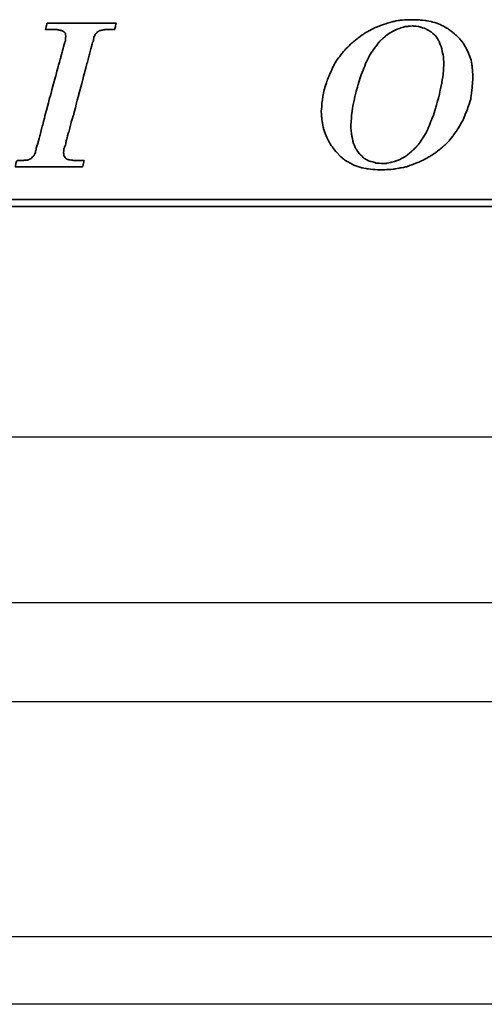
# Model space of a CAD drawing. Header units: millimetres. Extents: x 299 to 553, y -49 to 41.
# Tile 33 of 51: x 486.65 to 491.57, y -33.86 to -23.44. Entities that reach past the tile are written whole.
import ezdxf

# ---------------------------------------------------------------- set-up
doc = ezdxf.new("R2010")
doc.units = ezdxf.units.MM
doc.header["$LTSCALE"] = 0.1
for name, color, linetype in [('DIM', 4, 'CONTINUOUS'), ('layer 1', 7, 'CONTINUOUS'), ('OUT', 3, 'CONTINUOUS')]:
    doc.layers.add(name, color=color, linetype=linetype)

# ---------------------------------------------------------------- blocks, each defined once
blk = doc.blocks.new('TBI MOTION logo(完整正式版)')
at = {"layer": 'layer 1', "color": 22, "lineweight": 35}
for points, knots in [([(-11.34375, -6.98375), (-11.34375, -6.98375), (-10.91375, -7.43875), (-10.91375, -7.43875), (-10.91375, -7.43875), (-10.91375, -7.43875), (-10.38625, -7.87125), (-10.38625, -7.87125), (-10.38625, -7.87125), (-10.38625, -7.87125), (-9.81125, -8.20375), (-9.81125, -8.20375), (-9.81125, -8.20375), (-9.81125, -8.20375), (-9.21125, -8.51875), (-9.21125, -8.51875), (-9.21125, -8.51875), (-9.21125, -8.51875), (-8.51625, -8.75875), (-8.51625, -8.75875), (-8.51625, -8.75875), (-8.51625, -8.75875), (-7.77125, -8.90375), (-7.77125, -8.90375), (-7.77125, -8.90375), (-7.77125, -8.90375), (-6.97875, -8.99875), (-6.97875, -8.99875), (-6.97875, -8.99875), (-6.97875, -8.99875), (-6.14125, -9.02375), (-6.14125, -9.02375), (-6.14125, -9.02375), (-6.14125, -9.02375), (-5.37125, -8.99875), (-5.37125, -8.99875), (-5.37125, -8.99875), (-5.37125, -8.99875), (-4.65375, -8.94875), (-4.65375, -8.94875), (-4.65375, -8.94875), (-4.65375, -8.94875), (-3.93375, -8.80625), (-3.93375, -8.80625), (-3.93375, -8.80625), (-3.93375, -8.80625), (-3.21375, -8.66375), (-3.21375, -8.66375), (-3.21375, -8.66375), (-3.21375, -8.66375), (-2.49375, -8.39875), (-2.49375, -8.39875), (-2.49375, -8.39875), (-2.49375, -8.39875), (-1.79875, -8.13375), (-1.79875, -8.13375), (-1.79875, -8.13375), (-1.79875, -8.13375), (-1.17375, -7.84375), (-1.17375, -7.84375), (-1.17375, -7.84375), (-1.17375, -7.84375), (-0.52375, -7.46375), (-0.52375, -7.46375), (-0.52375, -7.46375), (-0.52375, -7.46375), (0.10124, -7.07875), (0.10124, -7.07875), (0.10124, -7.07875), (0.10124, -7.07875), (0.67625, -6.62375), (0.67625, -6.62375), (0.67625, -6.62375), (0.67625, -6.62375), (1.24874, -6.14375), (1.24874, -6.14375), (1.24874, -6.14375), (1.24874, -6.14375), (1.72874, -5.64125), (1.72874, -5.64125), (1.72874, -5.64125), (1.72874, -5.64125), (2.18624, -5.06375), (2.18624, -5.06375), (2.18624, -5.06375), (2.18624, -5.06375), (2.61625, -4.48874), (2.61625, -4.48874), (2.61625, -4.48874), (2.61625, -4.48874), (3.00125, -3.83874), (3.00125, -3.83874), (3.00125, -3.83874), (3.00125, -3.83874), (3.36124, -3.21374), (3.36124, -3.21374), (3.36124, -3.21374), (3.36124, -3.21374), (3.84374, -1.99125), (3.84374, -1.99125), (3.84374, -1.99125), (3.84374, -1.99125), (4.22625, -0.81875), (4.22625, -0.81875), (4.22625, -0.81875), (4.22625, -0.81875), (4.39125, 0.45624), (4.39125, 0.45624), (4.39125, 0.45624), (4.39125, 0.45624), (4.48874, 1.70124), (4.48874, 1.70124), (4.48874, 1.70124), (4.48874, 1.70124), (4.43874, 2.44625), (4.43874, 2.44625), (4.43874, 2.44625), (4.43874, 2.44625), (4.36874, 3.14125), (4.36874, 3.14125), (4.36874, 3.14125), (4.36874, 3.14125), (4.25125, 3.81125), (4.25125, 3.81125), (4.25125, 3.81125), (4.25125, 3.81125), (4.03124, 4.41125), (4.03124, 4.41125), (4.03124, 4.41125), (4.03124, 4.41125), (3.74374, 5.01125), (3.74374, 5.01125), (3.74374, 5.01125), (3.74374, 5.01125), (3.43124, 5.58875), (3.43124, 5.58875), (3.43124, 5.58875), (3.43124, 5.58875), (3.02625, 6.09125), (3.02625, 6.09125), (3.02625, 6.09125), (3.02625, 6.09125), (2.59374, 6.54875), (2.59374, 6.54875), (2.59374, 6.54875), (2.59374, 6.54875), (2.09124, 6.98125), (2.09124, 6.98125), (2.09124, 6.98125), (2.09124, 6.98125), (1.56124, 7.36625), (1.56124, 7.36625), (1.56124, 7.36625), (1.56124, 7.36625), (0.98624, 7.67625), (0.98624, 7.67625), (0.98624, 7.67625), (0.98624, 7.67625), (0.38624, 7.96375), (0.38624, 7.96375), (0.38624, 7.96375), (0.38624, 7.96375), (-0.25875, 8.15625), (-0.25875, 8.15625), (-0.25875, 8.15625), (-0.25875, 8.15625), (-0.98125, 8.30125), (-0.98125, 8.30125), (-0.98125, 8.30125), (-0.98125, 8.30125), (-1.70124, 8.37125), (-1.70124, 8.37125), (-1.70124, 8.37125), (-1.70124, 8.37125), (-2.49375, 8.39624), (-2.49375, 8.39624), (-2.49375, 8.39624), (-2.49375, 8.39624), (-3.28625, 8.37125), (-3.28625, 8.37125), (-3.28625, 8.37125), (-3.28625, 8.37125), (-4.05125, 8.32125), (-4.05125, 8.32125), (-4.05125, 8.32125), (-4.05125, 8.32125), (-4.77375, 8.18125), (-4.77375, 8.18125), (-4.77375, 8.18125), (-4.77375, 8.18125), (-5.51625, 7.96375), (-5.51625, 7.96375), (-5.51625, 7.96375), (-5.51625, 7.96375), (-6.21125, 7.72625), (-6.21125, 7.72625), (-6.21125, 7.72625), (-6.21125, 7.72625), (-6.92875, 7.43625), (-6.92875, 7.43625), (-6.92875, 7.43625), (-6.92875, 7.43625), (-7.57875, 7.10125), (-7.57875, 7.10125), (-7.57875, 7.10125), (-7.57875, 7.10125), (-8.24875, 6.69125), (-8.24875, 6.69125), (-8.24875, 6.69125), (-8.24875, 6.69125), (-8.84875, 6.26125), (-8.84875, 6.26125), (-8.84875, 6.26125), (-8.84875, 6.26125), (-9.42625, 5.78125), (-9.42625, 5.78125), (-9.42625, 5.78125), (-9.42625, 5.78125), (-9.95375, 5.30125), (-9.95375, 5.30125), (-9.95375, 5.30125), (-9.95375, 5.30125), (-10.43375, 4.79624), (-10.43375, 4.79624), (-10.43375, 4.79624), (-10.43375, 4.79624), (-10.88875, 4.22125), (-10.88875, 4.22125), (-10.88875, 4.22125), (-10.88875, 4.22125), (-11.29875, 3.69375), (-11.29875, 3.69375), (-11.29875, 3.69375), (-11.29875, 3.69375), (-11.63375, 3.09125), (-11.63375, 3.09125), (-11.63375, 3.09125), (-11.63375, 3.09125), (-11.91875, 2.49625), (-11.91875, 2.49625), (-11.91875, 2.49625), (-11.91875, 2.49625), (-12.44875, 1.24625), (-12.44875, 1.24625), (-12.44875, 1.24625), (-12.44875, 1.24625), (-12.80875, 0.06874), (-12.80875, 0.06874), (-12.80875, 0.06874), (-12.80875, 0.06874), (-12.99875, -1.07875), (-12.99875, -1.07875), (-12.99875, -1.07875), (-12.99875, -1.07875), (-13.09375, -2.18375), (-13.09375, -2.18375), (-13.09375, -2.18375), (-13.09375, -2.18375), (-13.04875, -2.85375), (-13.04875, -2.85375), (-13.04875, -2.85375), (-13.04875, -2.85375), (-12.97375, -3.50375), (-12.97375, -3.50375), (-12.97375, -3.50375), (-12.97375, -3.50375), (-12.95375, -3.50375), (-12.95375, -3.50375), (-12.95375, -3.50375), (-12.95375, -3.50375), (-12.85375, -4.17375), (-12.85375, -4.17375), (-12.85375, -4.17375), (-12.85375, -4.17375), (-12.63875, -4.77624), (-12.63875, -4.77624), (-12.63875, -4.77624), (-12.63875, -4.77624), (-12.39875, -5.35125), (-12.39875, -5.35125), (-12.39875, -5.35125), (-12.39875, -5.35125), (-12.11375, -5.92875), (-12.11375, -5.92875), (-12.11375, -5.92875), (-12.11375, -5.92875), (-11.75375, -6.45375), (-11.75375, -6.45375), (-11.75375, -6.45375), (-11.75375, -6.45375), (-11.34375, -6.98375), (-11.34375, -6.98375)], [0, 0, 0, 0, 0.01369863, 0.01369863, 0.01369863, 0.01369864, 0.02739726, 0.02739726, 0.02739726, 0.02739727, 0.04109589, 0.04109589, 0.04109589, 0.0410959, 0.054794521, 0.054794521, 0.054794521, 0.054794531, 0.068493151, 0.068493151, 0.068493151, 0.068493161, 0.082191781, 0.082191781, 0.082191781, 0.082191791, 0.095890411, 0.095890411, 0.095890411, 0.095890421, 0.109589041, 0.109589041, 0.109589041, 0.109589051, 0.123287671, 0.123287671, 0.123287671, 0.123287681, 0.136986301, 0.136986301, 0.136986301, 0.136986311, 0.150684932, 0.150684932, 0.150684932, 0.150684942, 0.164383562, 0.164383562, 0.164383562, 0.164383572, 0.178082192, 0.178082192, 0.178082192, 0.178082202, 0.191780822, 0.191780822, 0.191780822, 0.191780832, 0.205479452, 0.205479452, 0.205479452, 0.205479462, 0.219178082, 0.219178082, 0.219178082, 0.219178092, 0.232876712, 0.232876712, 0.232876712, 0.232876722, 0.246575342, 0.246575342, 0.246575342, 0.246575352, 0.260273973, 0.260273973, 0.260273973, 0.260273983, 0.273972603, 0.273972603, 0.273972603, 0.273972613, 0.287671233, 0.287671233, 0.287671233, 0.287671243, 0.301369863, 0.301369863, 0.301369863, 0.301369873, 0.315068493, 0.315068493, 0.315068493, 0.315068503, 0.328767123, 0.328767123, 0.328767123, 0.328767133, 0.342465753, 0.342465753, 0.342465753, 0.342465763, 0.356164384, 0.356164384, 0.356164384, 0.356164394, 0.369863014, 0.369863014, 0.369863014, 0.369863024, 0.383561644, 0.383561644, 0.383561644, 0.383561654, 0.397260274, 0.397260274, 0.397260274, 0.397260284, 0.410958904, 0.410958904, 0.410958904, 0.410958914, 0.424657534, 0.424657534, 0.424657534, 0.424657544, 0.438356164, 0.438356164, 0.438356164, 0.438356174, 0.452054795, 0.452054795, 0.452054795, 0.452054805, 0.465753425, 0.465753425, 0.465753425, 0.465753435, 0.479452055, 0.479452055, 0.479452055, 0.479452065, 0.493150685, 0.493150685, 0.493150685, 0.493150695, 0.506849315, 0.506849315, 0.506849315, 0.506849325, 0.520547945, 0.520547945, 0.520547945, 0.520547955, 0.534246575, 0.534246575, 0.534246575, 0.534246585, 0.547945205, 0.547945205, 0.547945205, 0.547945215, 0.561643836, 0.561643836, 0.561643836, 0.561643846, 0.575342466, 0.575342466, 0.575342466, 0.575342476, 0.589041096, 0.589041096, 0.589041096, 0.589041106, 0.602739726, 0.602739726, 0.602739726, 0.602739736, 0.616438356, 0.616438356, 0.616438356, 0.616438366, 0.630136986, 0.630136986, 0.630136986, 0.630136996, 0.643835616, 0.643835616, 0.643835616, 0.643835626, 0.657534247, 0.657534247, 0.657534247, 0.657534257, 0.671232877, 0.671232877, 0.671232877, 0.671232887, 0.684931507, 0.684931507, 0.684931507, 0.684931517, 0.698630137, 0.698630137, 0.698630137, 0.698630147, 0.712328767, 0.712328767, 0.712328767, 0.712328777, 0.726027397, 0.726027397, 0.726027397, 0.726027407, 0.739726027, 0.739726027, 0.739726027, 0.739726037, 0.753424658, 0.753424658, 0.753424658, 0.753424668, 0.767123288, 0.767123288, 0.767123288, 0.767123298, 0.780821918, 0.780821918, 0.780821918, 0.780821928, 0.794520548, 0.794520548, 0.794520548, 0.794520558, 0.808219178, 0.808219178, 0.808219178, 0.808219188, 0.821917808, 0.821917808, 0.821917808, 0.821917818, 0.835616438, 0.835616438, 0.835616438, 0.835616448, 0.849315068, 0.849315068, 0.849315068, 0.849315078, 0.863013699, 0.863013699, 0.863013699, 0.863013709, 0.876712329, 0.876712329, 0.876712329, 0.876712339, 0.890410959, 0.890410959, 0.890410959, 0.890410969, 0.904109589, 0.904109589, 0.904109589, 0.904109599, 0.917808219, 0.917808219, 0.917808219, 0.917808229, 0.931506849, 0.931506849, 0.931506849, 0.931506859, 0.945205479, 0.945205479, 0.945205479, 0.945205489, 0.95890411, 0.95890411, 0.95890411, 0.95890412, 0.97260274, 0.97260274, 0.97260274, 0.97260275, 0.98630137, 0.98630137, 0.98630137, 0.98630138, 1, 1, 1, 1]), ([(-40.59125, -7.94375), (-40.59125, -7.94375), (-40.97375, -7.94375), (-40.97375, -7.94375), (-40.97375, -7.94375), (-40.97375, -7.94375), (-41.38125, -7.94375), (-41.38125, -7.94375), (-41.38125, -7.94375), (-41.38125, -7.94375), (-41.54875, -7.94375), (-41.54875, -7.94375), (-41.54875, -7.94375), (-41.54875, -7.94375), (-41.59875, -7.94375), (-41.59875, -7.94375), (-41.59875, -7.94375), (-41.59875, -7.94375), (-41.88375, -7.94375), (-41.88375, -7.94375), (-41.88375, -7.94375), (-41.88375, -7.94375), (-41.90875, -7.91875), (-41.90875, -7.91875), (-41.90875, -7.91875), (-41.90875, -7.91875), (-42.19875, -7.87125), (-42.19875, -7.87125), (-42.19875, -7.87125), (-42.19875, -7.87125), (-42.43875, -7.82375), (-42.43875, -7.82375), (-42.43875, -7.82375), (-42.43875, -7.82375), (-42.45875, -7.82375), (-42.45875, -7.82375), (-42.45875, -7.82375), (-42.45875, -7.82375), (-42.48625, -7.82375), (-42.48625, -7.82375), (-42.48625, -7.82375), (-42.48625, -7.82375), (-42.67625, -7.72375), (-42.67625, -7.72375), (-42.67625, -7.72375), (-42.67625, -7.72375), (-42.70125, -7.70375), (-42.70125, -7.70375), (-42.70125, -7.70375), (-42.70125, -7.70375), (-42.72375, -7.67875), (-42.72375, -7.67875), (-42.72375, -7.67875), (-42.72375, -7.67875), (-42.86875, -7.48875), (-42.86875, -7.48875), (-42.86875, -7.48875), (-42.86875, -7.48875), (-42.89375, -7.43875), (-42.89375, -7.43875), (-42.89375, -7.43875), (-42.89375, -7.43875), (-42.91875, -7.38875), (-42.91875, -7.38875), (-42.91875, -7.38875), (-42.91875, -7.38875), (-42.93875, -7.12875), (-42.93875, -7.12875), (-42.93875, -7.12875), (-42.93875, -7.12875), (-42.96375, -7.10375), (-42.96375, -7.10375), (-42.96375, -7.10375), (-42.96375, -7.10375), (-42.96375, -7.05375), (-42.96375, -7.05375), (-42.96375, -7.05375), (-42.96375, -7.05375), (-42.96375, -7.00875), (-42.96375, -7.00875), (-42.96375, -7.00875), (-42.96375, -7.00875), (-42.91875, -6.69625), (-42.91875, -6.69625), (-42.91875, -6.69625), (-42.91875, -6.69625), (-42.91875, -6.62375), (-42.91875, -6.62375), (-42.91875, -6.62375), (-42.91875, -6.62375), (-42.91875, -6.59625), (-42.91875, -6.59625), (-42.91875, -6.59625), (-42.91875, -6.59625), (-42.91875, -6.57375), (-42.91875, -6.57375), (-42.91875, -6.57375), (-42.91875, -6.57375), (-42.91875, -6.52875), (-42.91875, -6.52875), (-42.91875, -6.52875), (-42.91875, -6.52875), (-42.89375, -6.50375), (-42.89375, -6.50375), (-42.89375, -6.50375), (-42.89375, -6.50375), (-42.84375, -6.38375), (-42.84375, -6.38375), (-42.84375, -6.38375), (-42.84375, -6.38375), (-42.84375, -6.35875), (-42.84375, -6.35875), (-42.84375, -6.35875), (-42.84375, -6.35875), (-42.74625, -6.14375), (-42.74625, -6.14375), (-42.74625, -6.14375), (-42.74625, -6.14375), (-42.70125, -5.85375), (-42.70125, -5.85375), (-42.70125, -5.85375), (-42.70125, -5.85375), (-42.60375, -5.47125), (-42.60375, -5.47125), (-42.60375, -5.47125), (-42.60375, -5.47125), (-42.60375, -5.44875), (-42.60375, -5.44875), (-42.60375, -5.44875), (-42.60375, -5.44875), (-42.38875, -4.67875), (-42.38875, -4.67875), (-42.38875, -4.67875), (-42.38875, -4.67875), (-42.36375, -4.65375), (-42.36375, -4.65375), (-42.36375, -4.65375), (-42.36375, -4.65375), (-42.12375, -3.69625), (-42.12375, -3.69625), (-42.12375, -3.69625), (-42.12375, -3.69625), (-42.12375, -3.67374), (-42.12375, -3.67374), (-42.12375, -3.67374), (-42.12375, -3.67374), (-41.78875, -2.59374), (-41.78875, -2.59374), (-41.78875, -2.59374), (-41.78875, -2.59374), (-41.18875, -0.19375), (-41.18875, -0.19375), (-41.18875, -0.19375), (-41.18875, -0.19375), (-40.54375, 2.20624), (-40.54375, 2.20624), (-40.54375, 2.20624), (-40.54375, 2.20624), (-40.25375, 3.30875), (-40.25375, 3.30875), (-40.25375, 3.30875), (-40.25375, 3.30875), (-39.98875, 4.27125), (-39.98875, 4.27125), (-39.98875, 4.27125), (-39.98875, 4.27125), (-39.77375, 5.13125), (-39.77375, 5.13125), (-39.77375, 5.13125), (-39.77375, 5.13125), (-39.67875, 5.47125), (-39.67875, 5.47125), (-39.67875, 5.47125), (-39.67875, 5.47125), (-39.60375, 5.75625), (-39.60375, 5.75625), (-39.60375, 5.75625), (-39.60375, 5.75625), (-39.60375, 5.78125), (-39.60375, 5.78125), (-39.60375, 5.78125), (-39.60375, 5.78125), (-39.50875, 5.97125), (-39.50875, 5.97125), (-39.50875, 5.97125), (-39.50875, 5.97125), (-39.50875, 6.13875), (-39.50875, 6.13875), (-39.50875, 6.13875), (-39.50875, 6.13875), (-39.48625, 6.16625), (-39.48625, 6.16625), (-39.48625, 6.16625), (-39.48625, 6.16625), (-39.46125, 6.28625), (-39.46125, 6.28625), (-39.46125, 6.28625), (-39.46125, 6.28625), (-39.46125, 6.42625), (-39.46125, 6.42625), (-39.46125, 6.42625), (-39.46125, 6.42625), (-39.41375, 6.42625), (-39.41375, 6.42625), (-39.41375, 6.42625), (-39.41375, 6.42625), (-39.29375, 6.69125), (-39.29375, 6.69125), (-39.29375, 6.69125), (-39.29375, 6.69125), (-39.26875, 6.74125), (-39.26875, 6.74125), (-39.26875, 6.74125), (-39.26875, 6.74125), (-39.24375, 6.76625), (-39.24375, 6.76625), (-39.24375, 6.76625), (-39.24375, 6.76625), (-38.98375, 7.00624), (-38.98375, 7.00624), (-38.98375, 7.00624), (-38.98375, 7.00624), (-38.95625, 7.02624), (-38.95625, 7.02624), (-38.95625, 7.02624), (-38.95625, 7.02624), (-38.78875, 7.12624), (-38.78875, 7.12624), (-38.78875, 7.12624), (-38.78875, 7.12624), (-38.76375, 7.12624), (-38.76375, 7.12624), (-38.76375, 7.12624), (-38.76375, 7.12624), (-38.74375, 7.12624), (-38.74375, 7.12624), (-38.74375, 7.12624), (-38.74375, 7.12624), (-38.52875, 7.17125), (-38.52875, 7.17125), (-38.52875, 7.17125), (-38.52875, 7.17125), (-38.52875, 7.19624), (-38.52875, 7.19624), (-38.52875, 7.19624), (-38.52875, 7.19624), (-38.50375, 7.19624), (-38.50375, 7.19624), (-38.50375, 7.19624), (-38.50375, 7.19624), (-38.26125, 7.21875), (-38.26125, 7.21875), (-38.26125, 7.21875), (-38.26125, 7.21875), (-38.23875, 7.24624), (-38.23875, 7.24624), (-38.23875, 7.24624), (-38.23875, 7.24624), (-38.21625, 7.24624), (-38.21625, 7.24624), (-38.21625, 7.24624), (-38.21625, 7.24624), (-38.18875, 7.24624), (-38.18875, 7.24624), (-38.18875, 7.24624), (-38.18875, 7.24624), (-37.90375, 7.24624), (-37.90375, 7.24624), (-37.90375, 7.24624), (-37.90375, 7.24624), (-37.85375, 7.24624), (-37.85375, 7.24624), (-37.85375, 7.24624), (-37.85375, 7.24624), (-37.75875, 7.24624), (-37.75875, 7.24624), (-37.75875, 7.24624), (-37.75875, 7.24624), (-37.42375, 7.24624), (-37.42375, 7.24624), (-37.42375, 7.24624), (-37.42375, 7.24624), (-37.08875, 7.24624), (-37.08875, 7.24624), (-37.08875, 7.24624), (-37.08875, 7.24624), (-37.06375, 7.24624), (-37.06375, 7.24624), (-37.06375, 7.24624), (-37.06375, 7.24624), (-37.06375, 7.26624), (-37.06375, 7.26624), (-37.06375, 7.26624), (-37.06375, 7.26624), (-37.03875, 7.29125), (-37.03875, 7.29125), (-37.03875, 7.29125), (-37.03875, 7.29125), (-37.03875, 7.31625), (-37.03875, 7.31625), (-37.03875, 7.31625), (-37.03875, 7.31625), (-36.94125, 7.67625), (-36.94125, 7.67625), (-36.94125, 7.67625), (-36.94125, 7.67625), (-36.86875, 7.98625), (-36.86875, 7.98625), (-36.86875, 7.98625), (-36.86875, 7.98625), (-36.98875, 7.98625), (-36.98875, 7.98625), (-36.98875, 7.98625), (-36.98875, 7.98625), (-37.42375, 7.98625), (-37.42375, 7.98625), (-37.42375, 7.98625), (-37.42375, 7.98625), (-37.94875, 7.98625), (-37.94875, 7.98625), (-37.94875, 7.98625), (-37.94875, 7.98625), (-38.57375, 7.98625), (-38.57375, 7.98625), (-38.57375, 7.98625), (-38.57375, 7.98625), (-39.29375, 7.98625), (-39.29375, 7.98625), (-39.29375, 7.98625), (-39.29375, 7.98625), (-40.82875, 7.98625), (-40.82875, 7.98625), (-40.82875, 7.98625), (-40.82875, 7.98625), (-42.36375, 7.98625), (-42.36375, 7.98625), (-42.36375, 7.98625), (-42.36375, 7.98625), (-43.08375, 7.98625), (-43.08375, 7.98625), (-43.08375, 7.98625), (-43.08375, 7.98625), (-43.70875, 7.98625), (-43.70875, 7.98625), (-43.70875, 7.98625), (-43.70875, 7.98625), (-44.23375, 7.98625), (-44.23375, 7.98625), (-44.23375, 7.98625), (-44.23375, 7.98625), (-44.66875, 7.98625), (-44.66875, 7.98625), (-44.66875, 7.98625), (-44.66875, 7.98625), (-44.88375, 7.98625), (-44.88375, 7.98625), (-44.88375, 7.98625), (-44.88375, 7.98625), (-44.90875, 7.94125), (-44.90875, 7.94125), (-44.90875, 7.94125), (-44.90875, 7.94125), (-44.90875, 7.91625), (-44.90875, 7.91625), (-44.90875, 7.91625), (-44.90875, 7.91625), (-45.00375, 7.55625), (-45.00375, 7.55625), (-45.00375, 7.55625), (-45.00375, 7.55625), (-45.05375, 7.24624), (-45.05375, 7.24624), (-45.05375, 7.24624), (-45.05375, 7.24624), (-44.61875, 7.24624), (-44.61875, 7.24624), (-44.61875, 7.24624), (-44.61875, 7.24624), (-44.11375, 7.24624), (-44.11375, 7.24624), (-44.11375, 7.24624), (-44.11375, 7.24624), (-43.99375, 7.24624), (-43.99375, 7.24624), (-43.99375, 7.24624), (-43.99375, 7.24624), (-43.94625, 7.24624), (-43.94625, 7.24624), (-43.94625, 7.24624), (-43.94625, 7.24624), (-43.92374, 7.24624), (-43.92374, 7.24624), (-43.92374, 7.24624), (-43.92374, 7.24624), (-43.65875, 7.24624), (-43.65875, 7.24624), (-43.65875, 7.24624), (-43.65875, 7.24624), (-43.63875, 7.21875), (-43.63875, 7.21875), (-43.63875, 7.21875), (-43.63875, 7.21875), (-43.46875, 7.19624), (-43.46875, 7.19624), (-43.46875, 7.19624), (-43.46875, 7.19624), (-43.39875, 7.19624), (-43.39875, 7.19624), (-43.39875, 7.19624), (-43.39875, 7.19624), (-43.37125, 7.17125), (-43.37125, 7.17125), (-43.37125, 7.17125), (-43.37125, 7.17125), (-43.34875, 7.17125), (-43.34875, 7.17125), (-43.34875, 7.17125), (-43.34875, 7.17125), (-43.20375, 7.12624), (-43.20375, 7.12624), (-43.20375, 7.12624), (-43.20375, 7.12624), (-43.05875, 7.07624), (-43.05875, 7.07624), (-43.05875, 7.07624), (-43.05875, 7.07624), (-43.01375, 7.07624), (-43.01375, 7.07624), (-43.01375, 7.07624), (-43.01375, 7.07624), (-42.98875, 7.02624), (-42.98875, 7.02624), (-42.98875, 7.02624), (-42.98875, 7.02624), (-42.79875, 6.86125), (-42.79875, 6.86125), (-42.79875, 6.86125), (-42.79875, 6.86125), (-42.77375, 6.81125), (-42.77375, 6.81125), (-42.77375, 6.81125), (-42.77375, 6.81125), (-42.74625, 6.76625), (-42.74625, 6.76625), (-42.74625, 6.76625), (-42.74625, 6.76625), (-42.72375, 6.47625), (-42.72375, 6.47625), (-42.72375, 6.47625), (-42.72375, 6.47625), (-42.70125, 6.45124), (-42.70125, 6.45124), (-42.70125, 6.45124), (-42.70125, 6.45124), (-42.70125, 6.42625), (-42.70125, 6.42625), (-42.70125, 6.42625), (-42.70125, 6.42625), (-42.72375, 6.40625), (-42.72375, 6.40625), (-42.72375, 6.40625), (-42.72375, 6.40625), (-42.74625, 5.97125), (-42.74625, 5.97125), (-42.74625, 5.97125), (-42.74625, 5.97125), (-42.74625, 5.94625), (-42.74625, 5.94625), (-42.74625, 5.94625), (-42.74625, 5.94625), (-42.74625, 5.92625), (-42.74625, 5.92625), (-42.74625, 5.92625), (-42.74625, 5.92625), (-42.77375, 5.87625), (-42.77375, 5.87625), (-42.77375, 5.87625), (-42.77375, 5.87625), (-42.81875, 5.80625), (-42.81875, 5.80625), (-42.81875, 5.80625), (-42.81875, 5.80625), (-42.86875, 5.63625), (-42.86875, 5.63625), (-42.86875, 5.63625), (-42.86875, 5.63625), (-42.91875, 5.39625), (-42.91875, 5.39625), (-42.91875, 5.39625), (-42.91875, 5.39625), (-42.91875, 5.37124), (-42.91875, 5.37124), (-42.91875, 5.37124), (-42.91875, 5.37124), (-43.01375, 5.10874), (-43.01375, 5.10874), (-43.01375, 5.10874), (-43.01375, 5.10874), (-43.10875, 4.77124), (-43.10875, 4.77124), (-43.10875, 4.77124), (-43.10875, 4.77124), (-43.29875, 3.95625), (-43.29875, 3.95625), (-43.29875, 3.95625), (-43.29875, 3.95625), (-43.58875, 2.95125), (-43.58875, 2.95125), (-43.58875, 2.95125), (-43.58875, 2.95125), (-43.87375, 1.87125), (-43.87375, 1.87125), (-43.87375, 1.87125), (-43.87375, 1.87125), (-44.52625, -0.50374), (-44.52625, -0.50374), (-44.52625, -0.50374), (-44.52625, -0.50374), (-45.14875, -2.85375), (-45.14875, -2.85375), (-45.14875, -2.85375), (-45.14875, -2.85375), (-45.43375, -3.95875), (-45.43375, -3.95875), (-45.43375, -3.95875), (-45.43375, -3.95875), (-45.69875, -4.96875), (-45.69875, -4.96875), (-45.69875, -4.96875), (-45.69875, -4.96875), (-45.91375, -5.78375), (-45.91375, -5.78375), (-45.91375, -5.78375), (-45.91375, -5.78375), (-46.01375, -6.11875), (-46.01375, -6.11875), (-46.01375, -6.11875), (-46.01375, -6.11875), (-46.01375, -6.14375), (-46.01375, -6.14375), (-46.01375, -6.14375), (-46.01375, -6.14375), (-46.10875, -6.40875), (-46.10875, -6.40875), (-46.10875, -6.40875), (-46.10875, -6.40875), (-46.15375, -6.64875), (-46.15375, -6.64875), (-46.15375, -6.64875), (-46.15375, -6.64875), (-46.20375, -6.83875), (-46.20375, -6.83875), (-46.20375, -6.83875), (-46.20375, -6.83875), (-46.22875, -6.93375), (-46.22875, -6.93375), (-46.22875, -6.93375), (-46.22875, -6.93375), (-46.22875, -7.07875), (-46.22875, -7.07875), (-46.22875, -7.07875), (-46.22875, -7.07875), (-46.27375, -7.07875), (-46.27375, -7.07875), (-46.27375, -7.07875), (-46.27375, -7.07875), (-46.39375, -7.34375), (-46.39375, -7.34375), (-46.39375, -7.34375), (-46.39375, -7.34375), (-46.39375, -7.36875), (-46.39375, -7.36875), (-46.39375, -7.36875), (-46.39375, -7.36875), (-46.42125, -7.38875), (-46.42125, -7.38875), (-46.42125, -7.38875), (-46.42125, -7.38875), (-46.68375, -7.67875), (-46.68375, -7.67875), (-46.68375, -7.67875), (-46.68375, -7.67875), (-46.70875, -7.70375), (-46.70875, -7.70375), (-46.70875, -7.70375), (-46.70875, -7.70375), (-46.75375, -7.72375), (-46.75375, -7.72375), (-46.75375, -7.72375), (-46.75375, -7.72375), (-47.08875, -7.87125), (-47.08875, -7.87125), (-47.08875, -7.87125), (-47.08875, -7.87125), (-47.11625, -7.87125), (-47.11625, -7.87125), (-47.11625, -7.87125), (-47.11625, -7.87125), (-47.13875, -7.89375), (-47.13875, -7.89375), (-47.13875, -7.89375), (-47.13875, -7.89375), (-47.56875, -7.91875), (-47.56875, -7.91875), (-47.56875, -7.91875), (-47.56875, -7.91875), (-47.59625, -7.94375), (-47.59625, -7.94375), (-47.59625, -7.94375), (-47.59625, -7.94375), (-47.64375, -7.94375), (-47.64375, -7.94375), (-47.64375, -7.94375), (-47.64375, -7.94375), (-47.73625, -7.94375), (-47.73625, -7.94375), (-47.73625, -7.94375), (-47.73625, -7.94375), (-48.07375, -7.94375), (-48.07375, -7.94375), (-48.07375, -7.94375), (-48.07375, -7.94375), (-48.36125, -7.94375), (-48.36125, -7.94375), (-48.36125, -7.94375), (-48.36125, -7.94375), (-48.36125, -7.96625), (-48.36125, -7.96625), (-48.36125, -7.96625), (-48.36125, -7.96625), (-48.36125, -7.99125), (-48.36125, -7.99125), (-48.36125, -7.99125), (-48.36125, -7.99125), (-48.38875, -8.01375), (-48.38875, -8.01375), (-48.38875, -8.01375), (-48.38875, -8.01375), (-48.50875, -8.34875), (-48.50875, -8.34875), (-48.50875, -8.34875), (-48.50875, -8.34875), (-48.55375, -8.68625), (-48.55375, -8.68625), (-48.55375, -8.68625), (-48.55375, -8.68625), (-48.45875, -8.68625), (-48.45875, -8.68625), (-48.45875, -8.68625), (-48.45875, -8.68625), (-48.07375, -8.68625), (-48.07375, -8.68625), (-48.07375, -8.68625), (-48.07375, -8.68625), (-47.52375, -8.68625), (-47.52375, -8.68625), (-47.52375, -8.68625), (-47.52375, -8.68625), (-46.92375, -8.68625), (-46.92375, -8.68625), (-46.92375, -8.68625), (-46.92375, -8.68625), (-46.25375, -8.68625), (-46.25375, -8.68625), (-46.25375, -8.68625), (-46.25375, -8.68625), (-46.20375, -8.68625), (-46.20375, -8.68625), (-46.20375, -8.68625), (-46.20375, -8.68625), (-44.71375, -8.68625), (-44.71375, -8.68625), (-44.71375, -8.68625), (-44.71375, -8.68625), (-43.22875, -8.68625), (-43.22875, -8.68625), (-43.22875, -8.68625), (-43.22875, -8.68625), (-42.55875, -8.68625), (-42.55875, -8.68625), (-42.55875, -8.68625), (-42.55875, -8.68625), (-42.50875, -8.68625), (-42.50875, -8.68625), (-42.50875, -8.68625), (-42.50875, -8.68625), (-41.93375, -8.68625), (-41.93375, -8.68625), (-41.93375, -8.68625), (-41.93375, -8.68625), (-41.38125, -8.68625), (-41.38125, -8.68625), (-41.38125, -8.68625), (-41.38125, -8.68625), (-40.97375, -8.68625), (-40.97375, -8.68625), (-40.97375, -8.68625), (-40.97375, -8.68625), (-40.78125, -8.68625), (-40.78125, -8.68625), (-40.78125, -8.68625), (-40.78125, -8.68625), (-40.78125, -8.63875), (-40.78125, -8.63875), (-40.78125, -8.63875), (-40.78125, -8.63875), (-40.75875, -8.63875), (-40.75875, -8.63875), (-40.75875, -8.63875), (-40.75875, -8.63875), (-40.66375, -8.27875), (-40.66375, -8.27875), (-40.66375, -8.27875), (-40.66375, -8.27875), (-40.59125, -7.94375), (-40.59125, -7.94375)], [0, 0, 0, 0, 0.005586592, 0.005586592, 0.005586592, 0.005586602, 0.011173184, 0.011173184, 0.011173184, 0.011173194, 0.016759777, 0.016759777, 0.016759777, 0.016759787, 0.022346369, 0.022346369, 0.022346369, 0.022346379, 0.027932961, 0.027932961, 0.027932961, 0.027932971, 0.033519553, 0.033519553, 0.033519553, 0.033519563, 0.039106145, 0.039106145, 0.039106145, 0.039106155, 0.044692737, 0.044692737, 0.044692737, 0.044692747, 0.05027933, 0.05027933, 0.05027933, 0.05027934, 0.055865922, 0.055865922, 0.055865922, 0.055865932, 0.061452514, 0.061452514, 0.061452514, 0.061452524, 0.067039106, 0.067039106, 0.067039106, 0.067039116, 0.072625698, 0.072625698, 0.072625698, 0.072625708, 0.078212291, 0.078212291, 0.078212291, 0.078212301, 0.083798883, 0.083798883, 0.083798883, 0.083798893, 0.089385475, 0.089385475, 0.089385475, 0.089385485, 0.094972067, 0.094972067, 0.094972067, 0.094972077, 0.100558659, 0.100558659, 0.100558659, 0.100558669, 0.106145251, 0.106145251, 0.106145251, 0.106145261, 0.111731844, 0.111731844, 0.111731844, 0.111731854, 0.117318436, 0.117318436, 0.117318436, 0.117318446, 0.122905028, 0.122905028, 0.122905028, 0.122905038, 0.12849162, 0.12849162, 0.12849162, 0.12849163, 0.134078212, 0.134078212, 0.134078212, 0.134078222, 0.139664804, 0.139664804, 0.139664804, 0.139664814, 0.145251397, 0.145251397, 0.145251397, 0.145251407, 0.150837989, 0.150837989, 0.150837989, 0.150837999, 0.156424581, 0.156424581, 0.156424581, 0.156424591, 0.162011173, 0.162011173, 0.162011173, 0.162011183, 0.167597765, 0.167597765, 0.167597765, 0.167597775, 0.173184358, 0.173184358, 0.173184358, 0.173184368, 0.17877095, 0.17877095, 0.17877095, 0.17877096, 0.184357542, 0.184357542, 0.184357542, 0.184357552, 0.189944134, 0.189944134, 0.189944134, 0.189944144, 0.195530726, 0.195530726, 0.195530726, 0.195530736, 0.201117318, 0.201117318, 0.201117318, 0.201117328, 0.206703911, 0.206703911, 0.206703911, 0.206703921, 0.212290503, 0.212290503, 0.212290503, 0.212290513, 0.217877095, 0.217877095, 0.217877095, 0.217877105, 0.223463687, 0.223463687, 0.223463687, 0.223463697, 0.229050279, 0.229050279, 0.229050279, 0.229050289, 0.234636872, 0.234636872, 0.234636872, 0.234636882, 0.240223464, 0.240223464, 0.240223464, 0.240223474, 0.245810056, 0.245810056, 0.245810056, 0.245810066, 0.251396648, 0.251396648, 0.251396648, 0.251396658, 0.25698324, 0.25698324, 0.25698324, 0.25698325, 0.262569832, 0.262569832, 0.262569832, 0.262569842, 0.268156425, 0.268156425, 0.268156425, 0.268156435, 0.273743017, 0.273743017, 0.273743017, 0.273743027, 0.279329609, 0.279329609, 0.279329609, 0.279329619, 0.284916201, 0.284916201, 0.284916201, 0.284916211, 0.290502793, 0.290502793, 0.290502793, 0.290502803, 0.296089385, 0.296089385, 0.296089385, 0.296089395, 0.301675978, 0.301675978, 0.301675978, 0.301675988, 0.30726257, 0.30726257, 0.30726257, 0.30726258, 0.312849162, 0.312849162, 0.312849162, 0.312849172, 0.318435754, 0.318435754, 0.318435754, 0.318435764, 0.324022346, 0.324022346, 0.324022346, 0.324022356, 0.329608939, 0.329608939, 0.329608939, 0.329608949, 0.335195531, 0.335195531, 0.335195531, 0.335195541, 0.340782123, 0.340782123, 0.340782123, 0.340782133, 0.346368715, 0.346368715, 0.346368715, 0.346368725, 0.351955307, 0.351955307, 0.351955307, 0.351955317, 0.357541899, 0.357541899, 0.357541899, 0.357541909, 0.363128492, 0.363128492, 0.363128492, 0.363128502, 0.368715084, 0.368715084, 0.368715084, 0.368715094, 0.374301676, 0.374301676, 0.374301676, 0.374301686, 0.379888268, 0.379888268, 0.379888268, 0.379888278, 0.38547486, 0.38547486, 0.38547486, 0.38547487, 0.391061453, 0.391061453, 0.391061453, 0.391061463, 0.396648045, 0.396648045, 0.396648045, 0.396648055, 0.402234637, 0.402234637, 0.402234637, 0.402234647, 0.407821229, 0.407821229, 0.407821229, 0.407821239, 0.413407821, 0.413407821, 0.413407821, 0.413407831, 0.418994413, 0.418994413, 0.418994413, 0.418994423, 0.424581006, 0.424581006, 0.424581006, 0.424581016, 0.430167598, 0.430167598, 0.430167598, 0.430167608, 0.43575419, 0.43575419, 0.43575419, 0.4357542, 0.441340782, 0.441340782, 0.441340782, 0.441340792, 0.446927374, 0.446927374, 0.446927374, 0.446927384, 0.452513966, 0.452513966, 0.452513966, 0.452513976, 0.458100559, 0.458100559, 0.458100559, 0.458100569, 0.463687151, 0.463687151, 0.463687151, 0.463687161, 0.469273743, 0.469273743, 0.469273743, 0.469273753, 0.474860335, 0.474860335, 0.474860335, 0.474860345, 0.480446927, 0.480446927, 0.480446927, 0.480446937, 0.48603352, 0.48603352, 0.48603352, 0.48603353, 0.491620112, 0.491620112, 0.491620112, 0.491620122, 0.497206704, 0.497206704, 0.497206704, 0.497206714, 0.502793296, 0.502793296, 0.502793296, 0.502793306, 0.508379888, 0.508379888, 0.508379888, 0.508379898, 0.51396648, 0.51396648, 0.51396648, 0.51396649, 0.519553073, 0.519553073, 0.519553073, 0.519553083, 0.525139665, 0.525139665, 0.525139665, 0.525139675, 0.530726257, 0.530726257, 0.530726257, 0.530726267, 0.536312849, 0.536312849, 0.536312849, 0.536312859, 0.541899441, 0.541899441, 0.541899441, 0.541899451, 0.547486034, 0.547486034, 0.547486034, 0.547486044, 0.553072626, 0.553072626, 0.553072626, 0.553072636, 0.558659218, 0.558659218, 0.558659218, 0.558659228, 0.56424581, 0.56424581, 0.56424581, 0.56424582, 0.569832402, 0.569832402, 0.569832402, 0.569832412, 0.575418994, 0.575418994, 0.575418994, 0.575419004, 0.581005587, 0.581005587, 0.581005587, 0.581005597, 0.586592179, 0.586592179, 0.586592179, 0.586592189, 0.592178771, 0.592178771, 0.592178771, 0.592178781, 0.597765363, 0.597765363, 0.597765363, 0.597765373, 0.603351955, 0.603351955, 0.603351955, 0.603351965, 0.608938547, 0.608938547, 0.608938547, 0.608938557, 0.61452514, 0.61452514, 0.61452514, 0.61452515, 0.620111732, 0.620111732, 0.620111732, 0.620111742, 0.625698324, 0.625698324, 0.625698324, 0.625698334, 0.631284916, 0.631284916, 0.631284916, 0.631284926, 0.636871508, 0.636871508, 0.636871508, 0.636871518, 0.642458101, 0.642458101, 0.642458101, 0.642458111, 0.648044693, 0.648044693, 0.648044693, 0.648044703, 0.653631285, 0.653631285, 0.653631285, 0.653631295, 0.659217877, 0.659217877, 0.659217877, 0.659217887, 0.664804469, 0.664804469, 0.664804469, 0.664804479, 0.670391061, 0.670391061, 0.670391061, 0.670391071, 0.675977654, 0.675977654, 0.675977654, 0.675977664, 0.681564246, 0.681564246, 0.681564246, 0.681564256, 0.687150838, 0.687150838, 0.687150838, 0.687150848, 0.69273743, 0.69273743, 0.69273743, 0.69273744, 0.698324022, 0.698324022, 0.698324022, 0.698324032, 0.703910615, 0.703910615, 0.703910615, 0.703910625, 0.709497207, 0.709497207, 0.709497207, 0.709497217, 0.715083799, 0.715083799, 0.715083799, 0.715083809, 0.720670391, 0.720670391, 0.720670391, 0.720670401, 0.726256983, 0.726256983, 0.726256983, 0.726256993, 0.731843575, 0.731843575, 0.731843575, 0.731843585, 0.737430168, 0.737430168, 0.737430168, 0.737430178, 0.74301676, 0.74301676, 0.74301676, 0.74301677, 0.748603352, 0.748603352, 0.748603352, 0.748603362, 0.754189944, 0.754189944, 0.754189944, 0.754189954, 0.759776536, 0.759776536, 0.759776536, 0.759776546, 0.765363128, 0.765363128, 0.765363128, 0.765363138, 0.770949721, 0.770949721, 0.770949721, 0.770949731, 0.776536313, 0.776536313, 0.776536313, 0.776536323, 0.782122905, 0.782122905, 0.782122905, 0.782122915, 0.787709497, 0.787709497, 0.787709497, 0.787709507, 0.793296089, 0.793296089, 0.793296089, 0.793296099, 0.798882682, 0.798882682, 0.798882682, 0.798882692, 0.804469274, 0.804469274, 0.804469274, 0.804469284, 0.810055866, 0.810055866, 0.810055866, 0.810055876, 0.815642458, 0.815642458, 0.815642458, 0.815642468, 0.82122905, 0.82122905, 0.82122905, 0.82122906, 0.826815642, 0.826815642, 0.826815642, 0.826815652, 0.832402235, 0.832402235, 0.832402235, 0.832402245, 0.837988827, 0.837988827, 0.837988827, 0.837988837, 0.843575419, 0.843575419, 0.843575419, 0.843575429, 0.849162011, 0.849162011, 0.849162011, 0.849162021, 0.854748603, 0.854748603, 0.854748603, 0.854748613, 0.860335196, 0.860335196, 0.860335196, 0.860335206, 0.865921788, 0.865921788, 0.865921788, 0.865921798, 0.87150838, 0.87150838, 0.87150838, 0.87150839, 0.877094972, 0.877094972, 0.877094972, 0.877094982, 0.882681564, 0.882681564, 0.882681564, 0.882681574, 0.888268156, 0.888268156, 0.888268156, 0.888268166, 0.893854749, 0.893854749, 0.893854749, 0.893854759, 0.899441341, 0.899441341, 0.899441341, 0.899441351, 0.905027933, 0.905027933, 0.905027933, 0.905027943, 0.910614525, 0.910614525, 0.910614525, 0.910614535, 0.916201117, 0.916201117, 0.916201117, 0.916201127, 0.921787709, 0.921787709, 0.921787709, 0.921787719, 0.927374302, 0.927374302, 0.927374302, 0.927374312, 0.932960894, 0.932960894, 0.932960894, 0.932960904, 0.938547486, 0.938547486, 0.938547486, 0.938547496, 0.944134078, 0.944134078, 0.944134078, 0.944134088, 0.94972067, 0.94972067, 0.94972067, 0.94972068, 0.955307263, 0.955307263, 0.955307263, 0.955307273, 0.960893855, 0.960893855, 0.960893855, 0.960893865, 0.966480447, 0.966480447, 0.966480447, 0.966480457, 0.972067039, 0.972067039, 0.972067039, 0.972067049, 0.977653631, 0.977653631, 0.977653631, 0.977653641, 0.983240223, 0.983240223, 0.983240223, 0.983240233, 0.988826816, 0.988826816, 0.988826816, 0.988826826, 0.994413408, 0.994413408, 0.994413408, 0.994413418, 1, 1, 1, 1]), ([(-8.77875, 1.03124), (-8.77875, 1.03124), (-8.51625, 1.89625), (-8.51625, 1.89625), (-8.51625, 1.89625), (-8.51625, 1.89625), (-8.20375, 2.66375), (-8.20375, 2.66375), (-8.20375, 2.66375), (-8.20375, 2.66375), (-7.91625, 3.38125), (-7.91625, 3.38125), (-7.91625, 3.38125), (-7.91625, 3.38125), (-7.91625, 3.40624), (-7.91625, 3.40624), (-7.91625, 3.40624), (-7.91625, 3.40624), (-7.57875, 4.07624), (-7.57875, 4.07624), (-7.57875, 4.07624), (-7.57875, 4.07624), (-7.24375, 4.65125), (-7.24375, 4.65125), (-7.24375, 4.65125), (-7.24375, 4.65125), (-7.21875, 4.65125), (-7.21875, 4.65125), (-7.21875, 4.65125), (-7.21875, 4.65125), (-7.21875, 4.67624), (-7.21875, 4.67624), (-7.21875, 4.67624), (-7.21875, 4.67624), (-6.83625, 5.20375), (-6.83625, 5.20375), (-6.83625, 5.20375), (-6.83625, 5.20375), (-6.49875, 5.68625), (-6.49875, 5.68625), (-6.49875, 5.68625), (-6.49875, 5.68625), (-6.49875, 5.70625), (-6.49875, 5.70625), (-6.49875, 5.70625), (-6.49875, 5.70625), (-6.11625, 6.09125), (-6.11625, 6.09125), (-6.11625, 6.09125), (-6.11625, 6.09125), (-6.09125, 6.09125), (-6.09125, 6.09125), (-6.09125, 6.09125), (-6.09125, 6.09125), (-5.27375, 6.76625), (-5.27375, 6.76625), (-5.27375, 6.76625), (-5.27375, 6.76625), (-5.24875, 6.76625), (-5.24875, 6.76625), (-5.24875, 6.76625), (-5.24875, 6.76625), (-5.24875, 6.78625), (-5.24875, 6.78625), (-5.24875, 6.78625), (-5.24875, 6.78625), (-4.38875, 7.26624), (-4.38875, 7.26624), (-4.38875, 7.26624), (-4.38875, 7.26624), (-4.36125, 7.26624), (-4.36125, 7.26624), (-4.36125, 7.26624), (-4.36125, 7.26624), (-3.93375, 7.41125), (-3.93375, 7.41125), (-3.93375, 7.41125), (-3.93375, 7.41125), (-3.47375, 7.55625), (-3.47375, 7.55625), (-3.47375, 7.55625), (-3.47375, 7.55625), (-3.45375, 7.55625), (-3.45375, 7.55625), (-3.45375, 7.55625), (-3.45375, 7.55625), (-3.42875, 7.58124), (-3.42875, 7.58124), (-3.42875, 7.58124), (-3.42875, 7.58124), (-2.97375, 7.62625), (-2.97375, 7.62625), (-2.97375, 7.62625), (-2.97375, 7.62625), (-2.49375, 7.67625), (-2.49375, 7.67625), (-2.49375, 7.67625), (-2.49375, 7.67625), (-2.46875, 7.67625), (-2.46875, 7.67625), (-2.46875, 7.67625), (-2.46875, 7.67625), (-1.70124, 7.58124), (-1.70124, 7.58124), (-1.70124, 7.58124), (-1.70124, 7.58124), (-1.67875, 7.55625), (-1.67875, 7.55625), (-1.67875, 7.55625), (-1.67875, 7.55625), (-1.65375, 7.55625), (-1.65375, 7.55625), (-1.65375, 7.55625), (-1.65375, 7.55625), (-1.03125, 7.36625), (-1.03125, 7.36625), (-1.03125, 7.36625), (-1.03125, 7.36625), (-1.00625, 7.36625), (-1.00625, 7.36625), (-1.00625, 7.36625), (-1.00625, 7.36625), (-0.43124, 7.02624), (-0.43124, 7.02624), (-0.43124, 7.02624), (-0.43124, 7.02624), (-0.40625, 7.00624), (-0.40625, 7.00624), (-0.40625, 7.00624), (-0.40625, 7.00624), (0.12124, 6.57124), (0.12124, 6.57124), (0.12124, 6.57124), (0.12124, 6.57124), (0.14624, 6.54875), (0.14624, 6.54875), (0.14624, 6.54875), (0.14624, 6.54875), (0.17124, 6.52375), (0.17124, 6.52375), (0.17124, 6.52375), (0.17124, 6.52375), (0.55625, 5.89875), (0.55625, 5.89875), (0.55625, 5.89875), (0.55625, 5.89875), (0.55625, 5.87625), (0.55625, 5.87625), (0.55625, 5.87625), (0.55625, 5.87625), (0.84124, 5.15625), (0.84124, 5.15625), (0.84124, 5.15625), (0.84124, 5.15625), (0.84124, 5.13125), (0.84124, 5.13125), (0.84124, 5.13125), (0.84124, 5.13125), (1.03624, 4.31875), (1.03624, 4.31875), (1.03624, 4.31875), (1.03624, 4.31875), (1.05624, 4.31875), (1.05624, 4.31875), (1.05624, 4.31875), (1.05624, 4.31875), (1.05624, 4.29125), (1.05624, 4.29125), (1.05624, 4.29125), (1.05624, 4.29125), (1.10625, 3.33125), (1.10625, 3.33125), (1.10625, 3.33125), (1.10625, 3.33125), (1.10625, 3.30875), (1.10625, 3.30875), (1.10625, 3.30875), (1.10625, 3.30875), (1.05624, 2.20624), (1.05624, 2.20624), (1.05624, 2.20624), (1.05624, 2.20624), (1.05624, 2.18124), (1.05624, 2.18124), (1.05624, 2.18124), (1.05624, 2.18124), (0.86624, 0.93624), (0.86624, 0.93624), (0.86624, 0.93624), (0.86624, 0.93624), (0.84124, 0.93624), (0.84124, 0.93624), (0.84124, 0.93624), (0.84124, 0.93624), (0.55625, -0.45874), (0.55625, -0.45874), (0.55625, -0.45874), (0.55625, -0.45874), (0.12124, -1.99125), (0.12124, -1.99125), (0.12124, -1.99125), (0.12124, -1.99125), (0.12124, -2.01874), (0.12124, -2.01874), (0.12124, -2.01874), (0.12124, -2.01874), (-0.13874, -2.78375), (-0.13874, -2.78375), (-0.13874, -2.78375), (-0.13874, -2.78375), (-0.43124, -3.50375), (-0.43124, -3.50375), (-0.43124, -3.50375), (-0.43124, -3.50375), (-0.69375, -4.19875), (-0.69375, -4.19875), (-0.69375, -4.19875), (-0.69375, -4.19875), (-0.69375, -4.22375), (-0.69375, -4.22375), (-0.69375, -4.22375), (-0.69375, -4.22375), (-0.98125, -4.82374), (-0.98125, -4.82374), (-0.98125, -4.82374), (-0.98125, -4.82374), (-1.00625, -4.82374), (-1.00625, -4.82374), (-1.00625, -4.82374), (-1.00625, -4.82374), (-1.33875, -5.35125), (-1.33875, -5.35125), (-1.33875, -5.35125), (-1.33875, -5.35125), (-1.67875, -5.87875), (-1.67875, -5.87875), (-1.67875, -5.87875), (-1.67875, -5.87875), (-1.67875, -5.90375), (-1.67875, -5.90375), (-1.67875, -5.90375), (-1.67875, -5.90375), (-2.05875, -6.35875), (-2.05875, -6.35875), (-2.05875, -6.35875), (-2.05875, -6.35875), (-2.08375, -6.38375), (-2.08375, -6.38375), (-2.08375, -6.38375), (-2.08375, -6.38375), (-2.46875, -6.74375), (-2.46875, -6.74375), (-2.46875, -6.74375), (-2.46875, -6.74375), (-3.25875, -7.41625), (-3.25875, -7.41625), (-3.25875, -7.41625), (-3.25875, -7.41625), (-3.28625, -7.43875), (-3.28625, -7.43875), (-3.28625, -7.43875), (-3.28625, -7.43875), (-4.12375, -7.91875), (-4.12375, -7.91875), (-4.12375, -7.91875), (-4.12375, -7.91875), (-4.14875, -7.91875), (-4.14875, -7.91875), (-4.14875, -7.91875), (-4.14875, -7.91875), (-4.17125, -7.91875), (-4.17125, -7.91875), (-4.17125, -7.91875), (-4.17125, -7.91875), (-5.03375, -8.15875), (-5.03375, -8.15875), (-5.03375, -8.15875), (-5.03375, -8.15875), (-5.51625, -8.25625), (-5.51625, -8.25625), (-5.51625, -8.25625), (-5.51625, -8.25625), (-5.54125, -8.27875), (-5.54125, -8.27875), (-5.54125, -8.27875), (-5.54125, -8.27875), (-5.56375, -8.27875), (-5.56375, -8.27875), (-5.56375, -8.27875), (-5.56375, -8.27875), (-5.99625, -8.27875), (-5.99625, -8.27875), (-5.99625, -8.27875), (-5.99625, -8.27875), (-6.76375, -8.23125), (-6.76375, -8.23125), (-6.76375, -8.23125), (-6.76375, -8.23125), (-6.78875, -8.23125), (-6.78875, -8.23125), (-6.78875, -8.23125), (-6.78875, -8.23125), (-6.78875, -8.20375), (-6.78875, -8.20375), (-6.78875, -8.20375), (-6.78875, -8.20375), (-7.45875, -8.01375), (-7.45875, -8.01375), (-7.45875, -8.01375), (-7.45875, -8.01375), (-7.48375, -8.01375), (-7.48375, -8.01375), (-7.48375, -8.01375), (-7.48375, -8.01375), (-7.50875, -8.01375), (-7.50875, -8.01375), (-7.50875, -8.01375), (-7.50875, -8.01375), (-8.13125, -7.67875), (-8.13125, -7.67875), (-8.13125, -7.67875), (-8.13125, -7.67875), (-8.15625, -7.65375), (-8.15625, -7.65375), (-8.15625, -7.65375), (-8.15625, -7.65375), (-8.65875, -7.17375), (-8.65875, -7.17375), (-8.65875, -7.17375), (-8.65875, -7.17375), (-8.68375, -7.14875), (-8.68375, -7.14875), (-8.68375, -7.14875), (-8.68375, -7.14875), (-9.08875, -6.57375), (-9.08875, -6.57375), (-9.08875, -6.57375), (-9.08875, -6.57375), (-9.11375, -6.54875), (-9.11375, -6.54875), (-9.11375, -6.54875), (-9.11375, -6.54875), (-9.11375, -6.52875), (-9.11375, -6.52875), (-9.11375, -6.52875), (-9.11375, -6.52875), (-9.40375, -5.85375), (-9.40375, -5.85375), (-9.40375, -5.85375), (-9.40375, -5.85375), (-9.40375, -5.82875), (-9.40375, -5.82875), (-9.40375, -5.82875), (-9.40375, -5.82875), (-9.56875, -4.96875), (-9.56875, -4.96875), (-9.56875, -4.96875), (-9.56875, -4.96875), (-9.59375, -4.94375), (-9.59375, -4.94375), (-9.59375, -4.94375), (-9.59375, -4.94375), (-9.66375, -4.03375), (-9.66375, -4.03375), (-9.66375, -4.03375), (-9.66375, -4.03375), (-9.66375, -4.00875), (-9.66375, -4.00875), (-9.66375, -4.00875), (-9.66375, -4.00875), (-9.59375, -2.85375), (-9.59375, -2.85375), (-9.59375, -2.85375), (-9.59375, -2.85375), (-9.45125, -1.65875), (-9.45125, -1.65875), (-9.45125, -1.65875), (-9.45125, -1.65875), (-9.42625, -1.63375), (-9.42625, -1.63375), (-9.42625, -1.63375), (-9.42625, -1.63375), (-9.16125, -0.33875), (-9.16125, -0.33875), (-9.16125, -0.33875), (-9.16125, -0.33875), (-8.77875, 1.00624), (-8.77875, 1.00624), (-8.77875, 1.00624), (-8.77875, 1.00624), (-8.77875, 1.03124), (-8.77875, 1.03124)], [0, 0, 0, 0, 0.010204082, 0.010204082, 0.010204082, 0.010204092, 0.020408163, 0.020408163, 0.020408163, 0.020408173, 0.030612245, 0.030612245, 0.030612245, 0.030612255, 0.040816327, 0.040816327, 0.040816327, 0.040816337, 0.051020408, 0.051020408, 0.051020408, 0.051020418, 0.06122449, 0.06122449, 0.06122449, 0.0612245, 0.071428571, 0.071428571, 0.071428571, 0.071428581, 0.081632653, 0.081632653, 0.081632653, 0.081632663, 0.091836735, 0.091836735, 0.091836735, 0.091836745, 0.102040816, 0.102040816, 0.102040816, 0.102040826, 0.112244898, 0.112244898, 0.112244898, 0.112244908, 0.12244898, 0.12244898, 0.12244898, 0.12244899, 0.132653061, 0.132653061, 0.132653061, 0.132653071, 0.142857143, 0.142857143, 0.142857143, 0.142857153, 0.153061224, 0.153061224, 0.153061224, 0.153061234, 0.163265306, 0.163265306, 0.163265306, 0.163265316, 0.173469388, 0.173469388, 0.173469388, 0.173469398, 0.183673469, 0.183673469, 0.183673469, 0.183673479, 0.193877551, 0.193877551, 0.193877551, 0.193877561, 0.204081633, 0.204081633, 0.204081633, 0.204081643, 0.214285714, 0.214285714, 0.214285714, 0.214285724, 0.224489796, 0.224489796, 0.224489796, 0.224489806, 0.234693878, 0.234693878, 0.234693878, 0.234693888, 0.244897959, 0.244897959, 0.244897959, 0.244897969, 0.255102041, 0.255102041, 0.255102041, 0.255102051, 0.265306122, 0.265306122, 0.265306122, 0.265306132, 0.275510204, 0.275510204, 0.275510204, 0.275510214, 0.285714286, 0.285714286, 0.285714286, 0.285714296, 0.295918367, 0.295918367, 0.295918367, 0.295918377, 0.306122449, 0.306122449, 0.306122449, 0.306122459, 0.316326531, 0.316326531, 0.316326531, 0.316326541, 0.326530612, 0.326530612, 0.326530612, 0.326530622, 0.336734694, 0.336734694, 0.336734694, 0.336734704, 0.346938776, 0.346938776, 0.346938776, 0.346938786, 0.357142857, 0.357142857, 0.357142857, 0.357142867, 0.367346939, 0.367346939, 0.367346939, 0.367346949, 0.37755102, 0.37755102, 0.37755102, 0.37755103, 0.387755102, 0.387755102, 0.387755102, 0.387755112, 0.397959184, 0.397959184, 0.397959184, 0.397959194, 0.408163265, 0.408163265, 0.408163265, 0.408163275, 0.418367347, 0.418367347, 0.418367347, 0.418367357, 0.428571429, 0.428571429, 0.428571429, 0.428571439, 0.43877551, 0.43877551, 0.43877551, 0.43877552, 0.448979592, 0.448979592, 0.448979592, 0.448979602, 0.459183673, 0.459183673, 0.459183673, 0.459183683, 0.469387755, 0.469387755, 0.469387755, 0.469387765, 0.479591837, 0.479591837, 0.479591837, 0.479591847, 0.489795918, 0.489795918, 0.489795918, 0.489795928, 0.5, 0.5, 0.5, 0.50000001, 0.510204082, 0.510204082, 0.510204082, 0.510204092, 0.520408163, 0.520408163, 0.520408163, 0.520408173, 0.530612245, 0.530612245, 0.530612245, 0.530612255, 0.540816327, 0.540816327, 0.540816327, 0.540816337, 0.551020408, 0.551020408, 0.551020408, 0.551020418, 0.56122449, 0.56122449, 0.56122449, 0.5612245, 0.571428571, 0.571428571, 0.571428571, 0.571428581, 0.581632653, 0.581632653, 0.581632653, 0.581632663, 0.591836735, 0.591836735, 0.591836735, 0.591836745, 0.602040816, 0.602040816, 0.602040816, 0.602040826, 0.612244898, 0.612244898, 0.612244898, 0.612244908, 0.62244898, 0.62244898, 0.62244898, 0.62244899, 0.632653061, 0.632653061, 0.632653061, 0.632653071, 0.642857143, 0.642857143, 0.642857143, 0.642857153, 0.653061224, 0.653061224, 0.653061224, 0.653061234, 0.663265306, 0.663265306, 0.663265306, 0.663265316, 0.673469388, 0.673469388, 0.673469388, 0.673469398, 0.683673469, 0.683673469, 0.683673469, 0.683673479, 0.693877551, 0.693877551, 0.693877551, 0.693877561, 0.704081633, 0.704081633, 0.704081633, 0.704081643, 0.714285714, 0.714285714, 0.714285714, 0.714285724, 0.724489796, 0.724489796, 0.724489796, 0.724489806, 0.734693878, 0.734693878, 0.734693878, 0.734693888, 0.744897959, 0.744897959, 0.744897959, 0.744897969, 0.755102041, 0.755102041, 0.755102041, 0.755102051, 0.765306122, 0.765306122, 0.765306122, 0.765306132, 0.775510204, 0.775510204, 0.775510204, 0.775510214, 0.785714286, 0.785714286, 0.785714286, 0.785714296, 0.795918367, 0.795918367, 0.795918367, 0.795918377, 0.806122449, 0.806122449, 0.806122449, 0.806122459, 0.816326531, 0.816326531, 0.816326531, 0.816326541, 0.826530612, 0.826530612, 0.826530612, 0.826530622, 0.836734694, 0.836734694, 0.836734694, 0.836734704, 0.846938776, 0.846938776, 0.846938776, 0.846938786, 0.857142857, 0.857142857, 0.857142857, 0.857142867, 0.867346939, 0.867346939, 0.867346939, 0.867346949, 0.87755102, 0.87755102, 0.87755102, 0.87755103, 0.887755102, 0.887755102, 0.887755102, 0.887755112, 0.897959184, 0.897959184, 0.897959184, 0.897959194, 0.908163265, 0.908163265, 0.908163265, 0.908163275, 0.918367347, 0.918367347, 0.918367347, 0.918367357, 0.928571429, 0.928571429, 0.928571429, 0.928571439, 0.93877551, 0.93877551, 0.93877551, 0.93877552, 0.948979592, 0.948979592, 0.948979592, 0.948979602, 0.959183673, 0.959183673, 0.959183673, 0.959183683, 0.969387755, 0.969387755, 0.969387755, 0.969387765, 0.979591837, 0.979591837, 0.979591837, 0.979591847, 0.989795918, 0.989795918, 0.989795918, 0.989795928, 1, 1, 1, 1]), ([(75.90875, -9.47875), (75.90875, -9.47875), (75.90875, -12.28625), (75.90875, -12.28625), (75.90875, -12.28625), (75.90875, -12.28625), (75.90875, -12.47875), (75.90875, -12.47875), (75.90875, -12.47875), (75.90875, -12.47875), (75.71625, -12.47875), (75.71625, -12.47875), (75.71625, -12.47875), (75.71625, -12.47875), (-88.32875, -12.47875), (-88.32875, -12.47875), (-88.32875, -12.47875), (-88.32875, -12.47875), (-88.32875, -13.29375), (-88.32875, -13.29375), (-88.32875, -13.29375), (-88.32875, -13.29375), (82.89125, -13.29375), (82.89125, -13.29375), (82.89125, -13.29375), (82.89125, -13.29375), (75.90875, -9.47875), (75.90875, -9.47875)], [0, 0, 0, 0, 0.142857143, 0.142857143, 0.142857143, 0.142857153, 0.285714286, 0.285714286, 0.285714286, 0.285714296, 0.428571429, 0.428571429, 0.428571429, 0.428571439, 0.571428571, 0.571428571, 0.571428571, 0.571428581, 0.714285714, 0.714285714, 0.714285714, 0.714285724, 0.857142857, 0.857142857, 0.857142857, 0.857142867, 1, 1, 1, 1])]:
    blk.add_open_spline(points, degree=3, knots=knots, dxfattribs=at)

msp = doc.modelspace()

# ---------------------------------------------------------------- linework, layer by layer
at = {"layer": 'OUT', "color": 7}
for p, q in [((499.924, -27.855), (475.79, -27.855)), ((499.924, -29.605), (475.79, -29.605)), ((500.959, -30.655), (474.755, -30.655))]:
    msp.add_line(p, q, dxfattribs=at)
at = {"layer": 'OUT', "color": 0, "linetype": 'Continuous'}
for p, q in [((552.557, -33.141), (417.331, -33.141)), ((552.557, -33.855), (398.157, -33.855))]:
    msp.add_line(p, q, dxfattribs=at)

# ---------------------------------------------------------------- block references
at = {"layer": 'DIM', "color": 7, "xscale": 0.0912171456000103, "yscale": 0.0912171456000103, "zscale": 0.0912171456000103}
msp.add_blockref('TBI MOTION logo(完整正式版)', (491.038, -24.201), dxfattribs=at)

doc.saveas('drawing.dxf')
